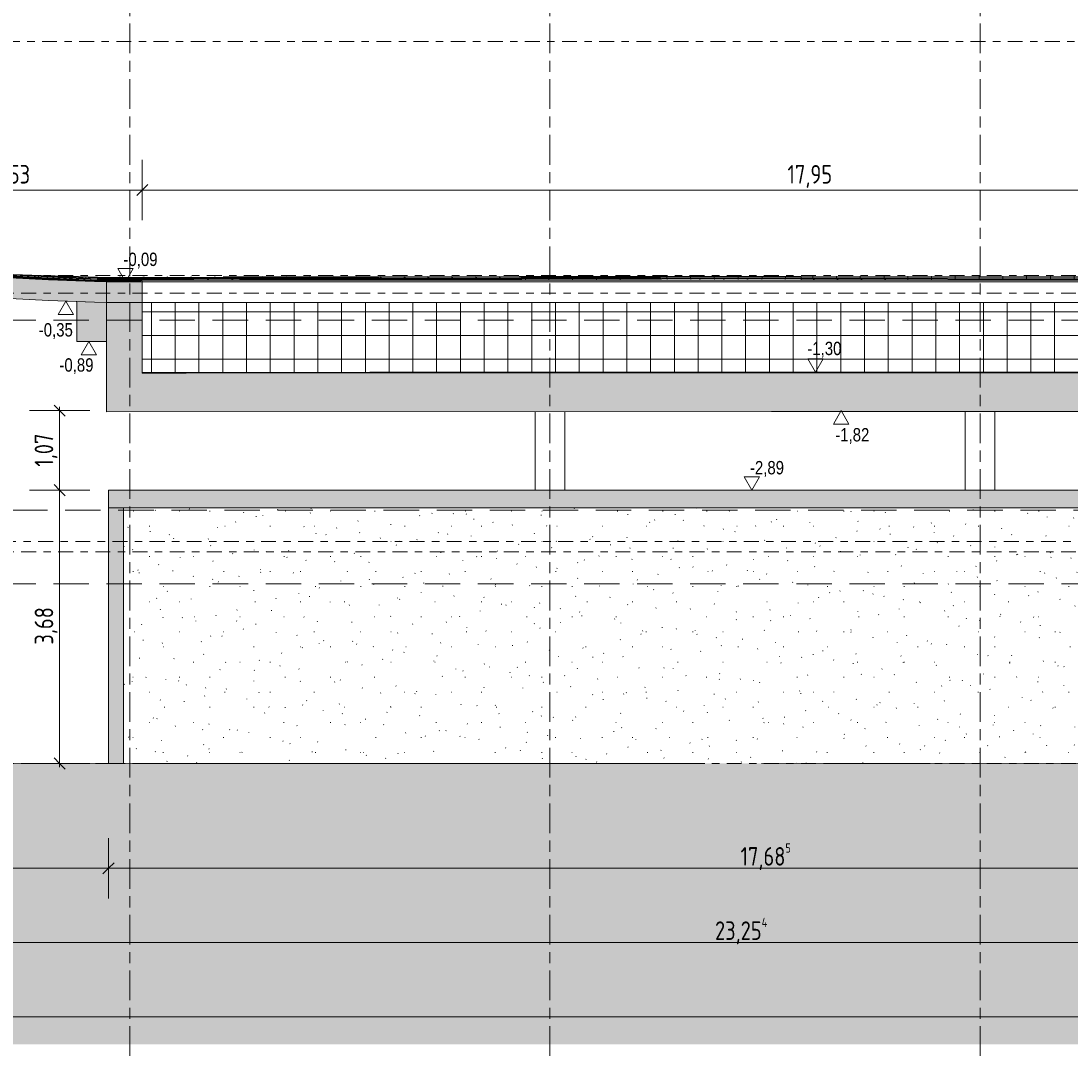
# Model space of a CAD drawing. Header units: metres. Extents: x -34 to 182, y -15 to 869.
# Tile 38 of 46: x 73 to 87, y -13 to 1. Entities that reach past the tile are written whole.
import ezdxf

# ---------------------------------------------------------------- set-up
doc = ezdxf.new("R2010")
doc.units = ezdxf.units.M
for name, pattern in [('_Ebene_', [0.4, 0.2, -0.1, 0, -0.1]), ('_Rasterlinie_', [0.75, 0.4, -0.1, 0.15, -0.1]), ('Abgebrochen', [0.714375, 0.47625, -0.238125])]:
    doc.linetypes.add(name, pattern=pattern)
for name, color, linetype, lineweight in [('A_Bem', 7, 'Continuous', 5), ('A_Bem-100', 7, 'Continuous', 5), ('A_Detailelemente', 7, 'Continuous', 9), ('A_Ebenen', 130, 'Continuous', 5), ('A_Geschossdecken', 7, 'Continuous', 5), ('A_Geschossdecken_Oberflächenschraffur', 7, 'Continuous', 5), ('A_Geschossdecken_Schraffur', 7, 'Continuous', 5), ('A_Hoehenkoten', 124, 'Continuous', 5), ('A_Raster', 128, 'Continuous', 5), ('A_Skelettbau_Tragwerk Stahlbeton', 142, 'Continuous', 5), ('A_Tragwerksstützen', 7, 'Continuous', 5), ('A_Wand', 244, 'Continuous', 5), ('A_Wand_Schraff', 1, 'Continuous', 5), ('A_Wände_Oberflächenschraffur', 244, 'Continuous', 5)]:
    doc.layers.add(name, color=color, linetype=linetype, lineweight=lineweight)
doc.styles.add('Arial', font='arial.ttf', dxfattribs={"width": 0.8, "height": 0.18})
doc.styles.add('ISOCPEUR_1', font='isocpeur.ttf', dxfattribs={"width": 0.8, "height": 0.25})
doc.dimstyles.new('BLB-Standard_2_5_Aussen_1', dxfattribs={"dimscale": 0.3048, "dimtxt": 0.248995, "dimasz": 0.492126, "dimexe": 1.32874, "dimexo": 0.0625, "dimgap": 0.032808, "dimtad": 1, "dimrnd": 0.001, "dimzin": 0, "dimdsep": 46, "dimtxsty": 'ISOCPEUR_1', "dimblk1": 'OBLIQUE', "dimblk2": 'OBLIQUE', "dimsah": 1, "dimcen": 0.09, "dimdle": 0.164042, "dimazin": 0, "dimtfac": 1, "dimtdec": 4, "dimtix": 1, "dimtmove": 0, "dimatfit": 3, "dimfxl": 1.32874, "dimfxlon": 1, "dimtvp": 1, "dimtolj": 1, "dimtzin": 0, "dimarcsym": 2})
doc.dimstyles.new('BLB-Standard_2_5_Aussen_maskiert', dxfattribs={"dimscale": 0.3048, "dimtxt": 0.248995, "dimasz": 0.492126, "dimexe": 1.32874, "dimexo": 0.0625, "dimgap": 0.032808, "dimtad": 1, "dimrnd": 0.001, "dimzin": 0, "dimdsep": 46, "dimtxsty": 'ISOCPEUR_1', "dimblk1": 'OBLIQUE', "dimblk2": 'OBLIQUE', "dimsah": 1, "dimcen": 0.09, "dimdle": 0.164042, "dimazin": 0, "dimtfac": 1, "dimtdec": 4, "dimtix": 1, "dimtmove": 0, "dimatfit": 3, "dimfxl": 1.32874, "dimfxlon": 1, "dimtvp": 1, "dimtfill": 1, "dimtolj": 1, "dimtzin": 0, "dimarcsym": 2})
pattern_1 = [(0, (108.6305165, -4.104), (0, 0.003), []), (90, (108.63052, -4.104), (-0.32, 2e-17), [])]
pattern_2 = [(0.039, (108.6455165, -4.084), (-2.7227e-06, 0.00399999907), []), (90, (108.64552, -4.084), (-0.32, 2e-17), [])]
pattern_3 = [(0, (108.63052, 18.796), (0, 0.32), []), (90, (108.63052, 18.796), (-0.32, 2e-17), [])]
pattern_4 = [(0.066, (108.6555165, -2.859), (-9.2153e-06, 0.0079999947), []), (90, (108.65552, -2.859), (-0.32, 2e-17), [])]
pattern_5 = [(359.89, (108.5885165, -2.924), (9.5993e-06, 0.0049999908), []), (90, (108.58852, -2.924), (-0.32, 0.001), [])]
pattern_6 = [(357, (107.4015165, -4.637), (0.0002616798, 0.0049931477), []), (90, (107.40152, -4.637), (-0.32, 0.017), [])]
pattern_7 = [(0.036, (108.6435165, -2.878), (-5.6549e-06, 0.0089999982), []), (90, (108.64352, -2.878), (-0.32, 2e-17), [])]
pattern_8 = [(356.911, (107.3625165, -4.691), (0.0003233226, 0.0059912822), []), (90, (107.36252, -4.691), (-0.32, 0.017), [])]
pattern_9 = [(356.914, (107.3635165, -4.685), (0.0002153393, 0.0039941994), []), (90, (107.36352, -4.685), (-0.32, 0.017), [])]
pattern_10 = [(0, (108.630517, -2.896), (0, 0.013), []), (90, (108.63052, -2.896), (-0.32, 2e-17), [])]

# ---------------------------------------------------------------- blocks, each defined once
blk = doc.blocks.new('Floors 1 - Floors 1-8100432-F')
at = {"layer": 'A_Geschossdecken', "lineweight": 9}
h = blk.add_hatch(color=253, dxfattribs=at)
h.paths.add_polyline_path([(3.023, -2.88), (3.022, -2.87), (3.017, -2.861), (3.012, -2.859), (3.008, -2.86), (2.98, -2.88)], flags=0)
h.paths.add_polyline_path([(20.973, -2.88), (21.017, -2.88), (20.989, -2.86), (20.984, -2.859), (20.98, -2.861), (20.975, -2.87)], flags=0)
at = {"layer": 'A_Geschossdecken', "color": 250, "lineweight": 9}
for p, q in [((3.008, -2.86), (2.98, -2.88)), ((2.98, -2.88), (3.023, -2.88)), ((20.985, -2.859), (3.012, -2.859)), ((3.023, -2.88), (20.973, -2.88))]:
    blk.add_line(p, q, dxfattribs=at)
for centre, radius, start, end in [((3.012, -2.866), 0.00656, 40.3711, 125.3543), ((2.995, -2.88), 0.0287, 359.6289, 40.3711)]:
    blk.add_arc(centre, radius, start, end, dxfattribs=at)
for points, knots in [([(3.012, -2.859), (3.011, -2.859), (3.011, -2.859), (3.01, -2.859), (3.009, -2.86), (3.008, -2.86), (3.008, -2.86)], [0.5833333, 0.5833333, 0.5833333, 0.5833333, 0.6666667, 0.75, 0.8333333, 1, 1, 1, 1]), ([(3.017, -2.861), (3.016, -2.861), (3.016, -2.86), (3.015, -2.86), (3.014, -2.859), (3.013, -2.859), (3.013, -2.859), (3.012, -2.859)], [0, 0, 0, 0, 0.1666667, 0.25, 0.3333333, 0.4166667, 0.5, 0.5, 0.5, 0.5]), ([(3.021, -2.869), (3.021, -2.868), (3.02, -2.866), (3.018, -2.863), (3.017, -2.861)], [0.5550335, 0.5550335, 0.5550335, 0.5550335, 0.6666667, 1, 1, 1, 1]), ([(3.023, -2.88), (3.023, -2.878), (3.023, -2.875), (3.022, -2.872), (3.022, -2.871)], [0, 0, 0, 0, 0.3333333, 0.4449665, 0.4449665, 0.4449665, 0.4449665])]:
    blk.add_open_spline(points, degree=3, knots=knots, dxfattribs=at)
blk = doc.blocks.new('FP_10-F')
at = {"layer": 'A_Geschossdecken_Oberflächenschraffur', "color": 9}
for p, q in [((6.197, -2.815), (8.095, -2.811)), ((6.197, -2.815), (8.095, -2.811)), ((6.215, -2.826), (8.107, -2.822)), ((6.215, -2.826), (8.107, -2.822)), ((6.28, -2.851), (6.221, -2.809)), ((6.28, -2.851), (6.221, -2.809)), ((6.597, -2.851), (6.543, -2.809)), ((6.597, -2.851), (6.543, -2.809)), ((6.915, -2.851), (6.864, -2.809)), ((6.915, -2.851), (6.864, -2.809)), ((7.233, -2.85), (7.186, -2.808)), ((7.233, -2.85), (7.186, -2.808)), ((7.55, -2.85), (7.507, -2.808)), ((7.55, -2.85), (7.507, -2.808)), ((7.868, -2.85), (7.829, -2.807)), ((7.868, -2.85), (7.829, -2.807)), ((8.095, -2.811), (9.994, -2.808)), ((8.095, -2.811), (9.994, -2.808)), ((8.107, -2.822), (10, -2.819)), ((8.107, -2.822), (10, -2.819)), ((8.186, -2.849), (8.151, -2.807)), ((8.186, -2.849), (8.151, -2.807)), ((8.503, -2.849), (8.472, -2.807)), ((8.503, -2.849), (8.472, -2.807)), ((8.821, -2.848), (8.794, -2.806)), ((8.821, -2.848), (8.794, -2.806)), ((9.138, -2.848), (9.116, -2.806)), ((9.138, -2.848), (9.116, -2.806)), ((9.456, -2.848), (9.437, -2.806)), ((9.456, -2.848), (9.437, -2.806)), ((9.774, -2.847), (9.759, -2.805)), ((9.774, -2.847), (9.759, -2.805)), ((9.994, -2.808), (11.895, -2.805)), ((9.994, -2.808), (11.895, -2.805)), ((10, -2.819), (11.895, -2.815)), ((10, -2.819), (11.895, -2.815)), ((10.006, -2.83), (11.895, -2.826)), ((10.006, -2.83), (11.895, -2.826)), ((10.091, -2.847), (10.08, -2.805)), ((10.091, -2.847), (10.08, -2.805)), ((10.409, -2.847), (10.402, -2.804)), ((10.409, -2.847), (10.402, -2.804)), ((10.727, -2.846), (10.724, -2.804)), ((10.727, -2.846), (10.724, -2.804)), ((11.044, -2.846), (11.045, -2.804)), ((11.044, -2.846), (11.045, -2.804)), ((11.362, -2.846), (11.367, -2.803)), ((11.362, -2.846), (11.367, -2.803)), ((11.679, -2.845), (11.688, -2.803)), ((11.679, -2.845), (11.688, -2.803)), ((6.233, -2.836), (8.119, -2.833)), ((6.233, -2.836), (8.119, -2.833)), ((6.251, -2.847), (8.131, -2.844)), ((6.251, -2.847), (8.131, -2.844)), ((8.119, -2.833), (10.006, -2.83)), ((8.119, -2.833), (10.006, -2.83)), ((8.131, -2.844), (10.012, -2.84)), ((8.131, -2.844), (10.012, -2.84)), ((10.012, -2.84), (11.895, -2.837)), ((10.012, -2.84), (11.895, -2.837))]:
    blk.add_line(p, q, dxfattribs=at)
blk = doc.blocks.new('FP_11-F')
at = {"layer": 'A_Geschossdecken_Oberflächenschraffur', "color": 9}
for p, q in [((2.419, -2.82), (3.365, -2.821)), ((2.419, -2.82), (3.365, -2.821)), ((2.68, -2.829), (2.73, -2.813)), ((2.68, -2.829), (2.73, -2.813)), ((3.001, -2.829), (3.048, -2.813)), ((3.001, -2.829), (3.048, -2.813)), ((3.322, -2.829), (3.367, -2.813)), ((3.322, -2.829), (3.367, -2.813)), ((3.365, -2.821), (4.313, -2.823)), ((3.365, -2.821), (4.313, -2.823)), ((3.643, -2.828), (3.686, -2.812)), ((3.643, -2.828), (3.686, -2.812)), ((3.964, -2.828), (4.004, -2.812)), ((3.964, -2.828), (4.004, -2.812)), ((4.114, -2.812), (4.304, -2.812)), ((4.114, -2.812), (4.304, -2.812)), ((4.285, -2.828), (4.323, -2.812)), ((4.285, -2.828), (4.323, -2.812)), ((4.304, -2.812), (5.25, -2.814)), ((4.304, -2.812), (5.25, -2.814)), ((4.313, -2.823), (5.263, -2.824)), ((4.313, -2.823), (5.263, -2.824)), ((4.606, -2.827), (4.642, -2.811)), ((4.606, -2.827), (4.642, -2.811)), ((4.872, -2.852), (4.927, -2.827)), ((4.872, -2.852), (4.927, -2.827)), ((4.927, -2.827), (4.96, -2.811)), ((4.927, -2.827), (4.96, -2.811)), ((5.197, -2.852), (5.248, -2.827)), ((5.197, -2.852), (5.248, -2.827)), ((5.248, -2.827), (5.279, -2.81)), ((5.248, -2.827), (5.279, -2.81)), ((5.25, -2.814), (6.197, -2.815)), ((5.25, -2.814), (6.197, -2.815)), ((5.263, -2.824), (6.216, -2.826)), ((5.263, -2.824), (6.216, -2.826)), ((5.521, -2.852), (5.569, -2.826)), ((5.521, -2.852), (5.569, -2.826)), ((5.569, -2.826), (5.598, -2.81)), ((5.569, -2.826), (5.598, -2.81)), ((5.846, -2.852), (5.89, -2.826)), ((5.846, -2.852), (5.89, -2.826)), ((5.89, -2.826), (5.916, -2.81)), ((5.89, -2.826), (5.916, -2.81)), ((6.171, -2.851), (6.213, -2.824)), ((6.171, -2.851), (6.213, -2.824)), ((2.419, -2.83), (3.369, -2.831)), ((2.419, -2.83), (3.369, -2.831)), ((2.419, -2.84), (3.374, -2.842)), ((2.419, -2.84), (3.374, -2.842)), ((2.419, -2.851), (3.067, -2.852)), ((2.419, -2.851), (3.067, -2.852)), ((2.6, -2.854), (2.68, -2.829)), ((2.6, -2.854), (2.68, -2.829)), ((2.924, -2.853), (3.001, -2.829)), ((2.924, -2.853), (3.001, -2.829)), ((3.067, -2.852), (3.717, -2.853)), ((3.067, -2.852), (3.717, -2.853)), ((3.249, -2.853), (3.322, -2.829)), ((3.249, -2.853), (3.322, -2.829)), ((3.369, -2.831), (4.322, -2.833)), ((3.369, -2.831), (4.322, -2.833)), ((3.374, -2.842), (4.331, -2.844)), ((3.374, -2.842), (4.331, -2.844)), ((3.573, -2.853), (3.643, -2.828)), ((3.573, -2.853), (3.643, -2.828)), ((3.898, -2.853), (3.964, -2.828)), ((3.898, -2.853), (3.964, -2.828)), ((4.223, -2.853), (4.285, -2.828)), ((4.223, -2.853), (4.285, -2.828)), ((4.322, -2.833), (5.277, -2.835)), ((4.322, -2.833), (5.277, -2.835)), ((4.331, -2.844), (5.291, -2.845)), ((4.331, -2.844), (5.291, -2.845)), ((4.547, -2.852), (4.606, -2.827)), ((4.547, -2.852), (4.606, -2.827)), ((5.277, -2.835), (6.234, -2.837)), ((5.277, -2.835), (6.234, -2.837)), ((5.291, -2.845), (6.252, -2.847)), ((5.291, -2.845), (6.252, -2.847))]:
    blk.add_line(p, q, dxfattribs=at)
blk = doc.blocks.new('FP_12-F')
at = {"layer": 'A_Geschossdecken_Oberflächenschraffur', "color": 9}
for p, q in [((11.895, -2.809), (16.906, -2.812)), ((11.895, -2.809), (16.906, -2.812)), ((11.895, -2.82), (16.906, -2.824)), ((11.895, -2.82), (16.906, -2.824)), ((12.049, -2.845), (12.049, -2.803)), ((12.049, -2.845), (12.049, -2.803)), ((12.369, -2.846), (12.369, -2.803)), ((12.369, -2.846), (12.369, -2.803)), ((12.689, -2.846), (12.689, -2.803)), ((12.689, -2.846), (12.689, -2.803)), ((13.009, -2.847), (13.009, -2.803)), ((13.009, -2.847), (13.009, -2.803)), ((13.329, -2.848), (13.329, -2.803)), ((13.329, -2.848), (13.329, -2.803)), ((13.649, -2.848), (13.649, -2.803)), ((13.649, -2.848), (13.649, -2.803)), ((13.969, -2.849), (13.969, -2.803)), ((13.969, -2.849), (13.969, -2.803)), ((14.289, -2.849), (14.289, -2.803)), ((14.289, -2.849), (14.289, -2.803)), ((14.609, -2.85), (14.609, -2.804)), ((14.609, -2.85), (14.609, -2.804)), ((14.929, -2.851), (14.929, -2.804)), ((14.929, -2.851), (14.929, -2.804)), ((15.249, -2.851), (15.249, -2.804)), ((15.249, -2.851), (15.249, -2.804)), ((15.569, -2.852), (15.569, -2.804)), ((15.569, -2.852), (15.569, -2.804)), ((15.889, -2.853), (15.889, -2.804)), ((15.889, -2.853), (15.889, -2.804)), ((16.209, -2.853), (16.209, -2.804)), ((16.209, -2.853), (16.209, -2.804)), ((16.529, -2.854), (16.529, -2.804)), ((16.529, -2.854), (16.529, -2.804)), ((16.849, -2.854), (16.849, -2.804)), ((16.849, -2.854), (16.849, -2.804)), ((11.895, -2.83), (16.906, -2.837)), ((11.895, -2.83), (16.906, -2.837)), ((11.895, -2.841), (16.906, -2.85)), ((11.895, -2.841), (16.906, -2.85))]:
    blk.add_line(p, q, dxfattribs=at)
blk = doc.blocks.new('FP_13-F')
at = {"layer": 'A_Geschossdecken_Oberflächenschraffur', "color": 9}
for p, q in [((0.905, -2.771), (1.284, -2.783)), ((0.905, -2.771), (1.284, -2.783)), ((0.905, -2.772), (1.284, -2.786)), ((0.905, -2.772), (1.284, -2.786)), ((0.905, -2.773), (1.284, -2.789)), ((0.905, -2.773), (1.284, -2.789)), ((0.905, -2.774), (1.284, -2.793)), ((0.905, -2.774), (1.284, -2.793)), ((0.984, -2.779), (0.985, -2.777)), ((0.984, -2.779), (0.985, -2.777)), ((0.985, -2.774), (0.985, -2.773)), ((0.985, -2.774), (0.985, -2.773)), ((0.985, -2.775), (0.985, -2.774)), ((0.985, -2.775), (0.985, -2.774)), ((0.985, -2.777), (0.985, -2.775)), ((0.985, -2.777), (0.985, -2.775)), ((1.284, -2.783), (1.662, -2.795)), ((1.284, -2.783), (1.662, -2.795)), ((1.284, -2.786), (1.662, -2.8)), ((1.284, -2.786), (1.662, -2.8)), ((1.284, -2.789), (1.662, -2.806)), ((1.284, -2.789), (1.662, -2.806)), ((1.284, -2.793), (1.662, -2.811)), ((1.284, -2.793), (1.662, -2.811)), ((1.304, -2.791), (1.305, -2.787)), ((1.304, -2.791), (1.305, -2.787)), ((1.304, -2.795), (1.304, -2.791)), ((1.304, -2.795), (1.304, -2.791)), ((1.305, -2.783), (1.305, -2.782)), ((1.305, -2.783), (1.305, -2.782)), ((1.305, -2.787), (1.305, -2.783)), ((1.305, -2.787), (1.305, -2.783)), ((1.624, -2.799), (1.625, -2.793)), ((1.624, -2.799), (1.625, -2.793)), ((1.624, -2.806), (1.624, -2.799)), ((1.624, -2.806), (1.624, -2.799)), ((1.624, -2.812), (1.624, -2.806)), ((1.624, -2.812), (1.624, -2.806)), ((1.625, -2.793), (1.625, -2.791)), ((1.625, -2.793), (1.625, -2.791)), ((1.662, -2.795), (2.041, -2.806)), ((1.662, -2.795), (2.041, -2.806)), ((1.662, -2.8), (2.041, -2.814)), ((1.662, -2.8), (2.041, -2.814)), ((1.662, -2.806), (2.041, -2.822)), ((1.662, -2.806), (2.041, -2.822)), ((1.662, -2.811), (2.041, -2.83)), ((1.662, -2.811), (2.041, -2.83)), ((1.944, -2.803), (1.944, -2.8)), ((1.944, -2.803), (1.944, -2.8)), ((1.944, -2.811), (1.944, -2.803)), ((1.944, -2.811), (1.944, -2.803)), ((1.944, -2.82), (1.944, -2.811)), ((1.944, -2.82), (1.944, -2.811)), ((1.944, -2.829), (1.944, -2.82)), ((1.944, -2.829), (1.944, -2.82)), ((2.041, -2.806), (2.419, -2.818)), ((2.041, -2.806), (2.419, -2.818)), ((2.041, -2.814), (2.419, -2.828)), ((2.041, -2.814), (2.419, -2.828)), ((2.041, -2.822), (2.419, -2.839)), ((2.041, -2.822), (2.419, -2.839)), ((2.264, -2.812), (2.264, -2.809)), ((2.264, -2.812), (2.264, -2.809)), ((2.264, -2.824), (2.264, -2.812)), ((2.264, -2.824), (2.264, -2.812)), ((2.264, -2.835), (2.264, -2.824)), ((2.264, -2.835), (2.264, -2.824)), ((2.041, -2.83), (2.419, -2.849)), ((2.041, -2.83), (2.419, -2.849)), ((2.264, -2.846), (2.264, -2.835)), ((2.264, -2.846), (2.264, -2.835))]:
    blk.add_line(p, q, dxfattribs=at)
blk = doc.blocks.new('DIMBLOCK96-F')
at = {"layer": 'A_Bem-100'}
for p, q in [((42.936, -12.372), (42.936, -13.182)), ((42.936, -12.777), (42.936, -12.372)), ((94.786, -12.372), (94.786, -13.182)), ((94.786, -12.777), (94.786, -12.372)), ((42.936, -12.777), (94.786, -12.777))]:
    blk.add_line(p, q, dxfattribs=at)
at = {"layer": 'A_Bem-100', "lineweight": 9}
for p, q in [((42.936, -12.777), (43.011, -12.702)), ((94.786, -12.777), (94.861, -12.702)), ((42.936, -12.777), (42.861, -12.852)), ((94.786, -12.777), (94.711, -12.852))]:
    blk.add_line(p, q, dxfattribs=at)
at = {"layer": 'A_Bem-100', "color": 0, "insert": (68.572, -12.441), "char_height": 0.25, "width": 0.69316, "attachment_point": 1, "line_spacing_factor": 1.149209, "style": 'ISOCPEUR_1'}
blk.add_mtext('51,85', dxfattribs=at)
blk = doc.blocks.new('_Oblique')
at = {"color": 0, "linetype": 'ByBlock', "lineweight": -2}
blk.add_line((-0.5, -0.5), (0.5, 0.5), dxfattribs=at)
blk = doc.blocks.new('Höhenkoten - leer-6237472-F')
at = {"layer": 'A_Hoehenkoten'}
for p, q in [((-23.599, -6.765), (-23.806, -6.765)), ((-23.702, -6.945), (-23.806, -6.765)), ((-23.702, -6.945), (-23.599, -6.765))]:
    blk.add_line(p, q, dxfattribs=at)
blk = doc.blocks.new('DIMBLOCK127-F')
at = {"layer": 'A_Bem-100'}
for p, q in [((71.032, -11.372), (71.032, -12.182)), ((71.032, -11.777), (71.032, -11.372)), ((94.286, -11.372), (94.286, -12.182)), ((94.286, -11.777), (94.286, -11.372)), ((71.032, -11.777), (94.286, -11.777))]:
    blk.add_line(p, q, dxfattribs=at)
at = {"layer": 'A_Bem-100', "lineweight": 9}
for p, q in [((71.032, -11.777), (71.107, -11.702)), ((94.286, -11.777), (94.361, -11.702)), ((71.032, -11.777), (70.957, -11.852)), ((94.286, -11.777), (94.211, -11.852))]:
    blk.add_line(p, q, dxfattribs=at)
at = {"layer": 'A_Bem-100', "color": 0, "insert": (82.298, -11.441), "char_height": 0.25, "width": 0.86645, "attachment_point": 1, "line_spacing_factor": 1.149209, "style": 'ISOCPEUR_1'}
blk.add_mtext('23,25\\A2\\H0.5x;\\S4^  ;\\H2x;', dxfattribs=at)
blk = doc.blocks.new('DIMBLOCK163-F')
at = {"layer": 'A_Bem-100'}
for p, q in [((70.854, -10.372), (70.854, -11.182)), ((70.854, -10.777), (70.854, -10.372)), ((74.133, -10.372), (74.133, -11.182)), ((74.133, -10.777), (74.133, -10.372)), ((70.854, -10.777), (74.133, -10.777))]:
    blk.add_line(p, q, dxfattribs=at)
at = {"layer": 'A_Bem-100', "lineweight": 9}
for p, q in [((70.854, -10.777), (70.929, -10.702)), ((74.133, -10.777), (74.208, -10.702)), ((70.854, -10.777), (70.779, -10.852)), ((74.133, -10.777), (74.058, -10.852))]:
    blk.add_line(p, q, dxfattribs=at)
at = {"layer": 'A_Bem-100', "color": 0, "insert": (72.208, -10.441), "char_height": 0.25, "width": 0.68419, "attachment_point": 1, "line_spacing_factor": 1.149209, "style": 'ISOCPEUR_1'}
blk.add_mtext('3,27\\A2\\H0.5x;\\S9^  ;\\H2x;', dxfattribs=at)
blk = doc.blocks.new('DIMBLOCK164-F')
at = {"layer": 'A_Bem-100'}
for p, q in [((74.133, -10.372), (74.133, -11.182)), ((74.133, -10.777), (74.133, -10.372)), ((91.818, -10.372), (91.818, -11.182)), ((91.818, -10.777), (91.818, -10.372)), ((74.133, -10.777), (91.818, -10.777))]:
    blk.add_line(p, q, dxfattribs=at)
at = {"layer": 'A_Bem-100', "lineweight": 9}
for p, q in [((74.133, -10.777), (74.208, -10.702)), ((91.818, -10.777), (91.893, -10.702)), ((74.133, -10.777), (74.058, -10.852)), ((91.818, -10.777), (91.743, -10.852))]:
    blk.add_line(p, q, dxfattribs=at)
at = {"layer": 'A_Bem-100', "color": 0, "insert": (82.642, -10.441), "char_height": 0.25, "width": 0.80072, "attachment_point": 1, "line_spacing_factor": 1.149209, "style": 'ISOCPEUR_1'}
blk.add_mtext('17,68\\A2\\H0.5x;\\S5^  ;\\H2x;', dxfattribs=at)
blk = doc.blocks.new('DIMBLOCK169-F')
at = {"layer": 'A_Bem-100'}
for p, q in [((73.88, -4.615), (73.07, -4.615)), ((73.475, -4.565), (73.475, -5.685)), ((73.475, -4.615), (73.88, -4.615)), ((73.88, -5.685), (73.07, -5.685)), ((73.475, -5.685), (73.88, -5.685))]:
    blk.add_line(p, q, dxfattribs=at)
at = {"layer": 'A_Bem-100', "lineweight": 9}
for p, q in [((73.475, -4.615), (73.4, -4.54)), ((73.475, -4.615), (73.55, -4.69)), ((73.475, -5.685), (73.4, -5.61)), ((73.475, -5.685), (73.55, -5.76))]:
    blk.add_line(p, q, dxfattribs=at)
at = {"layer": 'A_Bem-100', "color": 0, "insert": (73.139, -5.37), "char_height": 0.25, "width": 0.52883, "attachment_point": 1, "rotation": 90, "line_spacing_factor": 1.149209, "style": 'ISOCPEUR_1', "bg_fill": 3, "box_fill_scale": 1.25, "bg_fill_color": 256, "bg_fill_true_color": 13158600, "bg_fill_transparency": 0}
blk.add_mtext('1,07', dxfattribs=at)
blk = doc.blocks.new('DIMBLOCK170-F')
at = {"layer": 'A_Bem-100', "lineweight": 9}
for p, q in [((73.475, -5.685), (73.4, -5.61)), ((73.475, -5.685), (73.55, -5.76)), ((73.475, -9.365), (73.4, -9.29)), ((73.475, -9.365), (73.55, -9.44))]:
    blk.add_line(p, q, dxfattribs=at)
at = {"layer": 'A_Bem-100'}
for p, q in [((73.88, -5.685), (73.07, -5.685)), ((73.475, -5.685), (73.475, -9.415)), ((73.475, -5.685), (73.88, -5.685)), ((73.88, -9.365), (73.07, -9.365)), ((73.475, -9.365), (73.88, -9.365))]:
    blk.add_line(p, q, dxfattribs=at)
at = {"layer": 'A_Bem-100', "color": 0, "insert": (73.139, -7.765), "char_height": 0.25, "width": 0.57664, "attachment_point": 1, "rotation": 90, "line_spacing_factor": 1.149209, "style": 'ISOCPEUR_1', "bg_fill": 3, "box_fill_scale": 1.25, "bg_fill_color": 256, "bg_fill_true_color": 13158600, "bg_fill_transparency": 0}
blk.add_mtext('3,68', dxfattribs=at)
blk = doc.blocks.new('DIMBLOCK183-F')
at = {"layer": 'A_Bem-100'}
for p, q in [((71.058, -1.24), (71.058, -2.05)), ((71.058, -1.645), (71.058, -1.24)), ((74.588, -2.05), (74.588, -1.24)), ((71.008, -1.645), (74.588, -1.645)), ((74.588, -1.645), (74.588, -2.05))]:
    blk.add_line(p, q, dxfattribs=at)
at = {"layer": 'A_Bem-100', "lineweight": 9}
for p, q in [((71.058, -1.645), (70.983, -1.72)), ((71.058, -1.645), (71.133, -1.57)), ((74.588, -1.645), (74.513, -1.72)), ((74.588, -1.645), (74.663, -1.57))]:
    blk.add_line(p, q, dxfattribs=at)
at = {"layer": 'A_Bem-100', "color": 0, "insert": (72.582, -1.308), "char_height": 0.25, "width": 0.57664, "attachment_point": 1, "line_spacing_factor": 1.149209, "style": 'ISOCPEUR_1'}
blk.add_mtext('3,53', dxfattribs=at)
blk = doc.blocks.new('DIMBLOCK184-F')
at = {"layer": 'A_Bem-100'}
for p, q in [((74.588, -2.05), (74.588, -1.24)), ((92.538, -2.05), (92.538, -1.24)), ((74.588, -1.645), (92.538, -1.645)), ((74.588, -1.645), (74.588, -2.05)), ((92.538, -1.645), (92.538, -2.05))]:
    blk.add_line(p, q, dxfattribs=at)
at = {"layer": 'A_Bem-100', "lineweight": 9}
for p, q in [((74.588, -1.645), (74.513, -1.72)), ((74.588, -1.645), (74.663, -1.57)), ((92.538, -1.645), (92.463, -1.72)), ((92.538, -1.645), (92.613, -1.57))]:
    blk.add_line(p, q, dxfattribs=at)
at = {"layer": 'A_Bem-100', "color": 0, "insert": (83.274, -1.308), "char_height": 0.25, "width": 0.69316, "attachment_point": 1, "line_spacing_factor": 1.149209, "style": 'ISOCPEUR_1'}
blk.add_mtext('17,95', dxfattribs=at)

msp = doc.modelspace()

# ---------------------------------------------------------------- hatches: boundary and pattern name
at = {"layer": 'A_Detailelemente'}
msp.add_hatch(color=254, dxfattribs=at).paths.add_polyline_path([(72.0582, -13.1485), (97.4159, -13.1485), (97.4159, -4.1477), (94.786, -4.1014), (94.786, -9.5651), (95.136, -9.5651), (95.136, -10.0651), (93.936, -10.0651), (93.936, -9.5651), (71.2035, -9.5651), (71.2035, -10.0651), (70.2035, -10.0651), (70.2035, -9.5651), (58.2009, -9.5651), (58.2009, -10.0651), (57.2009, -10.0651), (57.2009, -9.5651), (57.551, -9.5651), (57.551, -7.1851), (52.0347, -7.1851), (52.0347, -8.0351), (51.114, -8.0351), (51.114, -7.1851), (43.6656, -7.1851), (43.6656, -8.0351), (42.5856, -8.0351), (42.5856, -7.1851), (40.4356, -7.1851), (40.4356, -3.611), (40.2592, -3.621), (39.4553, -3.6308), (39.4553, -13.1485), (68.4356, -13.1485)], flags=0)
at = {"layer": 'A_Geschossdecken_Oberflächenschraffur'}
h = msp.add_hatch(dxfattribs=at)
h.set_pattern_fill('FP_77', color=9, style=0, pattern_type=2)
h.set_pattern_definition(pattern_6)
h.paths.add_polyline_path([(73.9835, -2.8613), (72.4694, -2.7819), (72.4694, -2.7919), (73.9461, -2.8596)], flags=0)
h = msp.add_hatch(dxfattribs=at)
h.set_pattern_fill('FP_77', color=9, style=0, pattern_type=2)
h.set_pattern_definition(pattern_6)
h.paths.add_polyline_path([(73.9835, -2.8613), (72.4694, -2.7819), (72.4694, -2.7919), (73.9461, -2.8596)], flags=0)
h = msp.add_hatch(dxfattribs=at)
h.set_pattern_fill('FP_85', color=9, style=0, pattern_type=2)
h.set_pattern_definition(pattern_8)
h.paths.add_polyline_path([(74.1079, -2.8801), (73.9835, -2.8613), (72.4694, -2.7919), (73.9995, -2.8743)], flags=0)
h = msp.add_hatch(dxfattribs=at)
h.set_pattern_fill('FP_85', color=9, style=0, pattern_type=2)
h.set_pattern_definition(pattern_8)
h.paths.add_polyline_path([(74.1079, -2.8801), (73.9835, -2.8613), (72.4694, -2.7919), (73.9995, -2.8743)], flags=0)
h = msp.add_hatch(dxfattribs=at)
h.set_pattern_fill('FP_87', color=9, style=0, pattern_type=2)
h.set_pattern_definition(pattern_9)
h.paths.add_polyline_path([(74.1079, -2.8801), (72.4694, -2.7919), (72.8065, -2.8248), (73.3255, -2.8527), (73.9835, -2.8756)], flags=0)
h = msp.add_hatch(dxfattribs=at)
h.set_pattern_fill('FP_87', color=9, style=0, pattern_type=2)
h.set_pattern_definition(pattern_9)
h.paths.add_polyline_path([(74.1079, -2.8801), (72.4694, -2.7919), (72.8065, -2.8248), (73.3255, -2.8527), (73.9835, -2.8756)], flags=0)
h = msp.add_hatch(dxfattribs=at)
h.set_pattern_fill('FP_81', color=9, style=0, pattern_type=2)
h.set_pattern_definition(pattern_7)
h.paths.add_polyline_path([(74.1079, -2.8801), (74.5478, -2.8776), (74.5712, -2.8609), (73.9835, -2.8613), (74.0693, -2.8743)], flags=0)
h.paths.add_polyline_path([(74.5874, -2.8774), (74.5876, -2.8774), (74.5871, -2.8757)], flags=0)
h.paths.add_polyline_path([(74.5856, -2.8691), (74.5848, -2.867), (74.5848, -2.8678)], flags=0)
h = msp.add_hatch(dxfattribs=at)
h.set_pattern_fill('FP_81', color=9, style=0, pattern_type=2)
h.set_pattern_definition(pattern_7)
h.paths.add_polyline_path([(74.1079, -2.8801), (74.5478, -2.8776), (74.5712, -2.8609), (73.9835, -2.8613), (74.0693, -2.8743)], flags=0)
h.paths.add_polyline_path([(74.5874, -2.8774), (74.5876, -2.8774), (74.5871, -2.8757)], flags=0)
h.paths.add_polyline_path([(74.5856, -2.8691), (74.5848, -2.867), (74.5848, -2.8678)], flags=0)
h = msp.add_hatch(dxfattribs=at)
h.set_pattern_fill('FP_94', color=9, style=0, pattern_type=2)
h.set_pattern_definition(pattern_10)
h.paths.add_polyline_path([(74.1079, -2.8801), (74.5442, -2.8801), (74.5442, -2.8788)], flags=0)
h.paths.add_polyline_path([(93.0479, -2.8801), (92.5797, -2.8787), (92.5816, -2.8801)], flags=0)
h.paths.add_polyline_path([(83.8807, -2.859), (85.7602, -2.859), (83.4594, -2.8524), (81.2155, -2.859), (83.4594, -2.859)], flags=0)
h = msp.add_hatch(dxfattribs=at)
h.set_pattern_fill('FP_94', color=9, style=0, pattern_type=2)
h.set_pattern_definition(pattern_10)
h.paths.add_polyline_path([(74.1079, -2.8801), (74.5442, -2.8801), (74.5442, -2.8788)], flags=0)
h.paths.add_polyline_path([(93.0479, -2.8801), (92.5797, -2.8787), (92.5816, -2.8801)], flags=0)
h.paths.add_polyline_path([(83.8807, -2.859), (85.7602, -2.859), (83.4594, -2.8524), (81.2155, -2.859), (83.4594, -2.859)], flags=0)
h = msp.add_hatch(dxfattribs=at)
h.set_pattern_fill('FP_73', color=9, style=0, pattern_type=2)
h.set_pattern_definition(pattern_4)
h.paths.add_polyline_path([(74.1079, -2.8801), (74.546, -2.8788), (74.5478, -2.8776), (74.5442, -2.8776)], flags=0)
h.paths.add_polyline_path([(74.5877, -2.8787), (74.5877, -2.8787), (74.5874, -2.8774)], flags=0)
h.paths.add_polyline_path([(79.3032, -2.859), (81.2155, -2.859), (82.9258, -2.853), (77.8234, -2.859)], flags=0)
h = msp.add_hatch(dxfattribs=at)
h.set_pattern_fill('FP_73', color=9, style=0, pattern_type=2)
h.set_pattern_definition(pattern_4)
h.paths.add_polyline_path([(74.1079, -2.8801), (74.546, -2.8788), (74.5478, -2.8776), (74.5442, -2.8776)], flags=0)
h.paths.add_polyline_path([(74.5877, -2.8787), (74.5877, -2.8787), (74.5874, -2.8774)], flags=0)
h.paths.add_polyline_path([(79.3032, -2.859), (81.2155, -2.859), (82.9258, -2.853), (77.8234, -2.859)], flags=0)
h = msp.add_hatch(dxfattribs=at)
h.set_pattern_fill('FP_74', color=9, style=0, pattern_type=2)
h.set_pattern_definition(pattern_5)
h.paths.add_polyline_path([(85.7602, -2.859), (86.5483, -2.8583), (83.4594, -2.8524), (84.737, -2.8561)], flags=0)
h = msp.add_hatch(dxfattribs=at)
h.set_pattern_fill('FP_74', color=9, style=0, pattern_type=2)
h.set_pattern_definition(pattern_5)
h.paths.add_polyline_path([(85.7602, -2.859), (86.5483, -2.8583), (83.4594, -2.8524), (84.737, -2.8561)], flags=0)
h = msp.add_hatch(dxfattribs=at)
h.set_pattern_fill('FP_61', color=133, style=0, pattern_type=2)
h.set_pattern_definition(pattern_2)
h.paths.add_polyline_path([(74.5879, -4.1111), (82.9258, -4.1051), (77.6498, -4.0991), (74.5879, -4.1012)], flags=0)
h = msp.add_hatch(dxfattribs=at)
h.set_pattern_fill('FP_61', color=133, style=0, pattern_type=2)
h.set_pattern_definition(pattern_2)
h.paths.add_polyline_path([(74.5879, -4.1111), (82.9258, -4.1051), (77.6498, -4.0991), (74.5879, -4.1012)], flags=0)
h = msp.add_hatch(dxfattribs=at)
h.set_pattern_fill('FP_60', color=133, style=0, pattern_type=2)
h.set_pattern_definition(pattern_1)
h.paths.add_polyline_path([(84.737, -4.1052), (92.416, -4.1052), (92.5379, -4.1033), (92.5379, -4.0991), (77.6498, -4.0991), (83.0583, -4.1052)], flags=0)
h = msp.add_hatch(dxfattribs=at)
h.set_pattern_fill('FP_60', color=133, style=0, pattern_type=2)
h.set_pattern_definition(pattern_1)
h.paths.add_polyline_path([(84.737, -4.1052), (92.416, -4.1052), (92.5379, -4.1033), (92.5379, -4.0991), (77.6498, -4.0991), (83.0583, -4.1052)], flags=0)
at = {"layer": 'A_Geschossdecken_Schraffur', "lineweight": 9}
h = msp.add_hatch(color=253, dxfattribs=at)
h.paths.add_polyline_path([(74.1079, -3.1601), (74.1079, -2.8801), (73.3255, -2.8527), (72.8065, -2.8248), (72.4694, -2.8112), (72.0582, -2.8046), (71.2784, -2.7751), (71.2784, -3.0551), (72.0906, -3.0858), (72.4694, -3.0912), (72.8065, -3.1048), (73.3255, -3.1327), (73.9461, -3.1543)], flags=0)
h.paths.add_polyline_path([(93.0479, -3.1601), (94.0293, -3.0951), (94.286, -3.0901), (94.286, -2.8101), (94.0293, -2.8151), (93.0479, -2.8801), (93.0479, -3.0837)], flags=0)
h = msp.add_hatch(color=253, dxfattribs=at)
h.paths.add_polyline_path([(74.1079, -3.1601), (74.5879, -3.1601), (74.5879, -2.8801), (74.1079, -2.8801), (74.1079, -3.0837)], flags=0)
h.paths.add_polyline_path([(93.0479, -3.1601), (93.0479, -2.8801), (92.5379, -2.8801), (92.5379, -3.1601)], flags=0)
for points in [[(74.1079, -4.6314), (83.0583, -4.6252), (93.0479, -4.6252), (93.0479, -4.1052), (82.9258, -4.1053), (74.1079, -4.1114), (74.1079, -4.5215)], [(90.1708, -5.9251), (91.8179, -5.9251), (91.8179, -5.6851), (74.1329, -5.6851), (74.1329, -5.9251), (86.5483, -5.9251)], [(82.9258, -9.5651), (94.786, -9.5651), (94.786, -9.3132), (94.6434, -9.3132), (88.8972, -9.3531), (88.6575, -9.3588), (84.177, -9.367), (83.3972, -9.3631), (82.1624, -9.3651), (74.4885, -9.3651), (70.5535, -9.3531), (70.5535, -9.5651), (75.6807, -9.5651)]]:
    msp.add_hatch(color=253, dxfattribs=at).paths.add_polyline_path(points, flags=0)
at = {"layer": 'A_Skelettbau_Tragwerk Stahlbeton'}
msp.add_hatch(color=143, dxfattribs=at).paths.add_polyline_path([(73.8694, -3.6851), (74.1079, -3.6851), (74.1079, -3.1601), (73.7079, -3.146), (73.7079, -3.6851)], flags=0)
at = {"layer": 'A_Wand_Schraff', "lineweight": 9}
for points in [[(74.1079, -4.1114), (74.5879, -4.1111), (74.5879, -3.1601), (74.1079, -3.1601)], [(74.3329, -9.3651), (74.3329, -5.9251), (74.1329, -5.9251), (74.1329, -9.3651)]]:
    msp.add_hatch(color=253, dxfattribs=at).paths.add_polyline_path(points, flags=0)
at = {"layer": 'A_Wände_Oberflächenschraffur'}
h = msp.add_hatch(dxfattribs=at)
h.set_pattern_fill('FP_52', color=133, style=0, pattern_type=2)
h.set_pattern_definition(pattern_3)
h.paths.add_polyline_path([(74.5879, -4.1012), (79.3032, -4.0991), (92.5379, -4.0991), (92.5379, -3.1601), (74.5879, -3.1601), (74.5879, -4.0991)], flags=0)
h = msp.add_hatch(dxfattribs=at)
h.set_pattern_fill('FP_52', color=133, style=0, pattern_type=2)
h.set_pattern_definition(pattern_3)
h.paths.add_polyline_path([(74.5879, -4.1012), (79.3032, -4.0991), (92.5379, -4.0991), (92.5379, -3.1601), (74.5879, -3.1601), (74.5879, -4.0991)], flags=0)
h = msp.add_hatch(dxfattribs=at)
h.set_pattern_fill('FP_50', style=0, pattern_type=2)
h.set_pattern_definition([(0, (108.63052, 18.796), (0.813, 0.203), [0.007, -0.603, 0.007, -0.603, -3.251]), (0, (108.63052, 18.796), (0.813, 0.203), [-1.219, 0.007, -1.212, 0.007, -0.603, -1.422]), (0, (108.63052, 18.796), (0.813, 0.203), [-3.048, 0.007, -0.4, 0.007, -1.009]), (120, (108.93452, 18.897), (-0.5823032, 0.60257865), [0.007, -0.603, 0.007, -0.603, -3.251]), (120, (108.93452, 18.897), (-0.5823032, 0.60257865), [-1.219, 0.007, -1.212, 0.007, -0.603, -1.422]), (120, (108.93452, 18.897), (-0.5823032, 0.60257865), [-3.048, 0.007, -0.4, 0.007, -1.009]), (240, (109.03652, 19.304), (-0.2306968, -0.80557865), [0.007, -0.603, 0.007, -0.603, -3.251]), (240, (109.03652, 19.304), (-0.2306968, -0.80557865), [-1.219, 0.007, -1.212, 0.007, -0.603, -1.422]), (240, (109.03652, 19.304), (-0.2306968, -0.80557865), [-3.048, 0.007, -0.4, 0.007, -1.009])])
h.paths.add_polyline_path([(83.8277, -9.3651), (85.1965, -9.3651), (88.6575, -9.3587), (88.9065, -9.3529), (90.1708, -9.3434), (91.6179, -9.3336), (91.6179, -5.9251), (74.3329, -5.9251), (74.3329, -9.3646), (74.4885, -9.3651), (82.1852, -9.3649), (83.4277, -9.3631), (83.8277, -9.3651)], flags=0)
h.paths.add_polyline_path([(83.3971, -9.363), (83.3971, -9.363), (82.9258, -9.3607)], flags=0)

# ---------------------------------------------------------------- linework, layer by layer
at = {"layer": 'A_Ebenen', "color": 170, "linetype": '_Ebene_', "lineweight": 9}
for p, q in [((38.7395, 0.3549), (98.1569, 0.3549)), ((98.1569, -2.7951), (40.0095, -2.7951)), ((98.1569, -3.0351), (40.0095, -3.0351)), ((96.8869, -6.3751), (40.0095, -6.3751)), ((98.1569, -6.5151), (38.7395, -6.5151)), ((98.1569, -9.3651), (38.7395, -9.3651))]:
    msp.add_line(p, q, dxfattribs=at)
at = {"layer": 'A_Ebenen', "color": 31, "linetype": 'Abgebrochen'}
for p, q in [((98.1569, -3.3951), (38.7395, -3.3951)), ((96.8869, -5.9551), (40.0095, -5.9551)), ((98.1569, -6.9451), (38.7395, -6.9451))]:
    msp.add_line(p, q, dxfattribs=at)
at = {"layer": 'A_Geschossdecken', "color": 250, "lineweight": 9}
for p, q in [((72.4694, -2.7819), (73.9835, -2.8613)), ((72.4694, -2.7919), (73.9835, -2.8613)), ((74.1079, -2.8801), (72.4694, -2.7919)), ((73.3255, -2.8527), (72.8065, -2.8248)), ((73.9835, -2.8613), (73.9835, -2.8212)), ((77.7525, -2.817), (77.8234, -2.8589)), ((83.4594, -2.8524), (83.4594, -2.8101)), ((73.9461, -2.8743), (73.3255, -2.8527)), ((74.1079, -2.8801), (73.9461, -2.8743)), ((73.9835, -2.8613), (74.5712, -2.8609)), ((73.9835, -2.8613), (74.1079, -2.8801)), ((74.1079, -2.8801), (74.5478, -2.8776)), ((74.546, -2.8788), (74.1079, -2.8801)), ((74.1079, -2.8801), (74.1079, -3.1601)), ((93.0479, -2.8801), (74.1079, -2.8801)), ((74.5879, -3.1601), (74.5879, -2.8801)), ((77.6049, -2.859), (77.8234, -2.8589)), ((77.7993, -2.859), (77.8234, -2.8589)), ((77.8234, -2.8589), (83.4594, -2.8524)), ((83.4594, -2.8524), (81.2153, -2.859)), ((83.4594, -2.8524), (86.9227, -2.859)), ((85.7602, -2.859), (83.4594, -2.8524)), ((72.8065, -3.1048), (73.3255, -3.1327)), ((73.3255, -3.1327), (73.9461, -3.1543)), ((73.7079, -3.1461), (73.3255, -3.1327)), ((73.9461, -3.1543), (74.1079, -3.1601)), ((77.6498, -4.0991), (83.0583, -4.1052)), ((74.1079, -4.1114), (74.1079, -4.6314)), ((83.0583, -4.1052), (74.5879, -4.1111)), ((92.416, -4.1052), (83.0583, -4.1052)), ((74.1079, -4.6314), (83.0583, -4.6252)), ((83.0583, -4.6252), (92.416, -4.6252)), ((91.8179, -5.6851), (74.1329, -5.6851)), ((74.1329, -5.6851), (74.1329, -5.9251)), ((74.1329, -5.9251), (91.8179, -5.9251)), ((74.4885, -9.3651), (70.5535, -9.3531)), ((82.1624, -9.3651), (74.4885, -9.3651)), ((83.3972, -9.3631), (82.9258, -9.3639)), ((84.177, -9.367), (83.3972, -9.3631)), ((88.6575, -9.3588), (84.177, -9.367))]:
    msp.add_line(p, q, dxfattribs=at)
at = {"layer": 'A_Raster', "linetype": '_Rasterlinie_', "lineweight": 9}
for p, q in [((74.421, -13.3036), (74.421, 13.0853)), ((80.076, -13.3036), (80.076, 13.0853)), ((85.866, -13.3036), (85.866, 13.0853))]:
    msp.add_line(p, q, dxfattribs=at)
at = {"layer": 'A_Skelettbau_Tragwerk Stahlbeton', "color": 250, "lineweight": 9}
for p, q in [((73.9461, -3.1543), (73.7079, -3.146)), ((73.7079, -3.146), (73.7079, -3.6851)), ((74.1079, -3.1601), (73.9461, -3.1543)), ((74.1079, -3.6851), (74.1079, -3.1601)), ((73.7079, -3.6851), (74.1079, -3.6851))]:
    msp.add_line(p, q, dxfattribs=at)
at = {"layer": 'A_Tragwerksstützen', "color": 250, "lineweight": 9}
for p, q in [((79.876, -5.6851), (79.876, -4.6274)), ((80.276, -5.6851), (80.276, -4.6271)), ((85.666, -5.6851), (85.666, -4.6252)), ((86.066, -5.6851), (86.066, -4.6252))]:
    msp.add_line(p, q, dxfattribs=at)
at = {"layer": 'A_Wand', "color": 250, "lineweight": 9}
for p, q in [((93.0479, -3.1601), (74.1079, -3.1601)), ((74.1079, -3.1601), (74.1079, -4.1114)), ((74.5879, -4.1111), (74.5879, -3.1601)), ((74.5879, -4.1012), (77.6498, -4.0991)), ((77.6498, -4.0991), (92.5379, -4.0991)), ((74.1329, -5.9251), (74.1329, -9.3651)), ((74.3329, -9.3651), (74.3329, -5.9251)), ((74.1329, -9.3651), (74.3329, -9.3651)), ((83.8277, -9.3651), (85.1965, -9.3651))]:
    msp.add_line(p, q, dxfattribs=at)

# ---------------------------------------------------------------- block references
at = {"layer": 'A_Geschossdecken', "color": 250, "lineweight": 9}
for name in ['FP_13-F', 'FP_11-F', 'FP_10-F', 'FP_12-F', 'Floors 1 - Floors 1-8100432-F']:
    msp.add_blockref(name, (71.5645, 0), dxfattribs=at)
at = {"layer": 'A_Hoehenkoten'}
for p in [(98.0626, 4.065), (107.3538, 2.846), (106.497, 1.26)]:
    msp.add_blockref('Höhenkoten - leer-6237472-F', p, dxfattribs=at)
at = {"layer": 'A_Hoehenkoten', "extrusion": (0, 0, -1), "rotation": 180}
for p in [(-97.2602, -10.086), (-97.5713, -10.6302), (-107.7, -11.5602)]:
    msp.add_blockref('Höhenkoten - leer-6237472-F', p, dxfattribs=at)

# ---------------------------------------------------------------- texts
at = {"layer": 'A_Hoehenkoten', "char_height": 0.18, "width": 0.542095, "attachment_point": 1, "line_spacing_factor": 0.941778, "style": 'Arial'}
for s, insert in [('-0,09', (74.3343, -2.4879)), ('-0,35', (73.1945, -3.437)), ('-1,30', (83.5417, -3.6874)), ('-0,89', (73.4723, -3.9102)), ('-1,82', (83.9172, -4.8499)), ('-2,89', (82.7687, -5.2929))]:
    msp.add_mtext(s, dxfattribs=dict(at, insert=insert))

# ---------------------------------------------------------------- dimensions: what is measured, and where the dimension line sits
at = {"layer": 'A_Bem'}
for base, p1, p2, override, picture, middle in [((74.5879, -1.6448), (71.0576, -1.2398), (74.5879, -2.0498), {"dimpost": '<>', "dimfxl": 3.622058}, 'DIMBLOCK183-F', (72.8227, -1.5098)), ((92.5379, -1.6448), (74.5879, -2.0498), (92.5379, -2.0498), {"dimpost": '<>', "dimfxl": 17.950023}, 'DIMBLOCK184-F', (83.5629, -1.5098)), ((94.786, -12.7774), (42.9356, -12.3724), (94.786, -12.3724), {"dimpost": '<>', "dimfxl": 51.850392}, 'DIMBLOCK96-F', (68.8608, -12.6424))]:
    dim = msp.add_linear_dim(base=base, p1=p1, p2=p2, dimstyle='BLB-Standard_2_5_Aussen_1', override=override, dxfattribs=at)
    dim.commit()
    dim.dimension.update_dxf_attribs({"geometry": picture, "text_midpoint": middle})
for base, p1, p2, text, override, picture, middle in [((74.1329, -10.7774), (70.8535, -10.3724), (74.1329, -10.3724), '\\A1;3,27\\Q;{\\A1;{\\H0.5x;\\S9^ ;}}', {"dimpost": '<>', "dimfxl": 3.279421}, 'DIMBLOCK163-F', (72.4932, -10.6174)), ((91.8179, -10.7774), (74.1329, -10.3724), (91.8179, -10.3724), '\\A1;17,68\\Q;{\\A1;{\\H0.5x;\\S5^ ;}}', {"dimpost": '<>', "dimfxl": 17.685}, 'DIMBLOCK164-F', (82.9754, -10.6174)), ((94.286, -11.7774), (71.0318, -11.3724), (94.286, -11.3724), '\\A1;23,25\\Q;{\\A1;{\\H0.5x;\\S4^ ;}}', {"dimpost": '<>', "dimfxl": 23.254138}, 'DIMBLOCK127-F', (82.6589, -11.6174))]:
    dim = msp.add_linear_dim(base=base, p1=p1, p2=p2, text=text, dimstyle='BLB-Standard_2_5_Aussen_1', override=override, dxfattribs=at)
    dim.commit()
    dim.dimension.update_dxf_attribs({"geometry": picture, "text_midpoint": middle})

# ---------------------------------------------------------------- next in the draw order: dimensions: what is measured, and where the dimension line sits
dim = msp.add_linear_dim(base=(73.4754, -5.6851), p1=(73.8804, -4.6151), p2=(73.8804, -5.6851), angle=90, dimstyle='BLB-Standard_2_5_Aussen_maskiert', override={"dimpost": '<>', "dimfxl": 1.07}, dxfattribs=at)
dim.commit()
dim.dimension.update_dxf_attribs({"geometry": 'DIMBLOCK169-F', "text_midpoint": (73.3404, -5.1501)})

# ---------------------------------------------------------------- next in the draw order: dimensions: what is measured, and where the dimension line sits
dim = msp.add_linear_dim(base=(73.4754, -9.3651), p1=(73.8804, -5.6851), p2=(73.8804, -9.3651), angle=90, dimstyle='BLB-Standard_2_5_Aussen_maskiert', override={"dimpost": '<>', "dimfxl": 3.68}, dxfattribs=at)
dim.commit()
dim.dimension.update_dxf_attribs({"geometry": 'DIMBLOCK170-F', "text_midpoint": (73.3404, -7.5251)})

doc.saveas('drawing.dxf')
